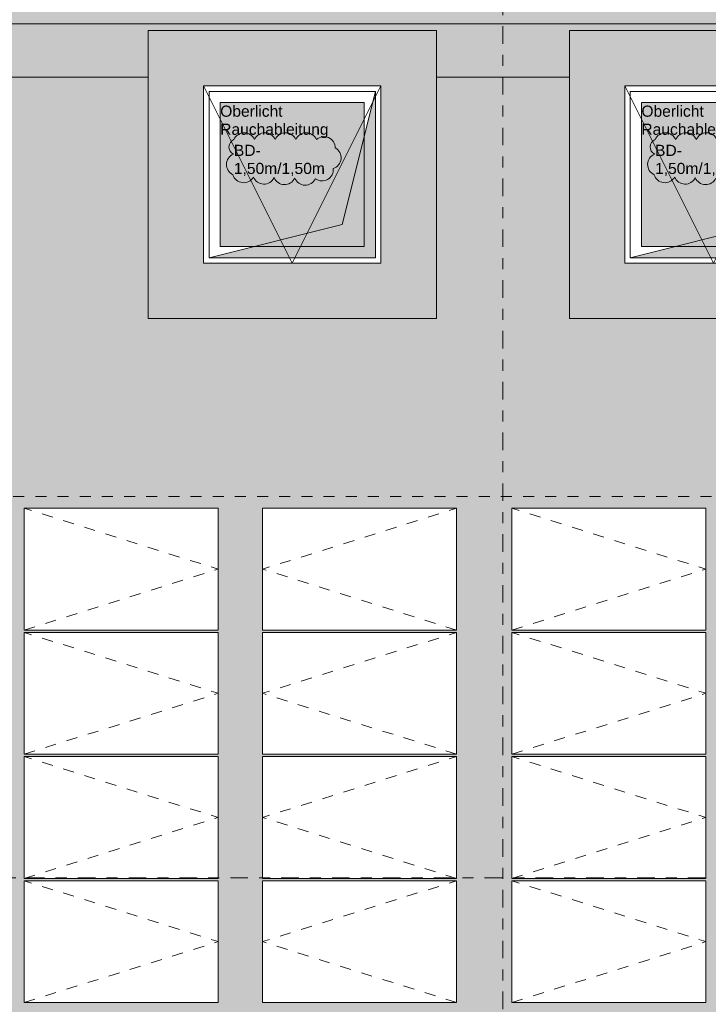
# Model space of a CAD drawing. Header units: metres. Extents: x -180 to 4, y -50 to 6.
# Tile 199 of 256: x -111.38 to -105.17, y -21.09 to -12.2. Entities that reach past the tile are written whole.
import ezdxf

# ---------------------------------------------------------------- set-up
doc = ezdxf.new("R2010")
doc.units = ezdxf.units.M
doc.header["$LTSCALE"] = 0.05
doc.header["$PDMODE"] = 1
doc.header["$PDSIZE"] = -2
for name, pattern in [('Linienart-34', [4.233, 2.116, -2.117]), ('Linienart-53', [5.291531, 3.175, -1.058062, 0.352704, -0.705764]), ('VW-01 Strichlinie kurz', [1.999894, 0.999947, -0.999947])]:
    doc.linetypes.add(name, pattern=pattern)
for name, color, linetype, lineweight, true_color in [('30 -35 Decken- 11 Bodendurchbruch', 7, 'Continuous', 15, 0x599559), ('30 -36 Dächer- 3 Dachbeläge', 7, 'Continuous', 15, 0x9999ff), ('30 -36 Dächer- 3 Dachbeläge Gründach', 250, 'Continuous', 9, 0x333333), ('40 -44 Elektr. Anlagen- 2 Eigenstromversorgungsanlagen', 7, 'Continuous', 5, 0xff6633), ('70 -72 Beschriftung- 1 Beschriftung allgemein', 7, 'Continuous', 9, 0xff6633), ('70 -77 Revision- 2 Wolken', 7, 'Continuous', 18, 0x944cff), ('CW-Unsichtbar', 7, 'Continuous', 9, 0x599559), ('Dachflächen Moblierung', 7, 'Continuous', 9, 0x888888)]:
    doc.layers.add(name, color=color, linetype=linetype, lineweight=lineweight, true_color=true_color)
for name, color, linetype, lineweight in [('40 -43 Lüftungsanlagen - Entrauchung', 7, 'Continuous', 9), ('60- 61 allgemeine Ausstattung- 4 Terrassen', 7, 'Continuous', 9), ('70 -71 Achsen- 1 Gebäudeachsen', 7, 'Linienart-53', 18), ('70 -73 Bauteildarst.- 2 verdeckt 0.15', 7, 'Linienart-34', 15), ('Keine', 7, 'Continuous', 9)]:
    doc.layers.add(name, color=color, linetype=linetype, lineweight=lineweight)
doc.styles.add('Arial', font='arial.ttf')

# ---------------------------------------------------------------- blocks, each defined once
blk = doc.blocks.new('Gruppe-7883')
at = {"color": 255, "lineweight": 9}
blk.add_wipeout([(-107.621, -12.297), (-107.621, -14.897), (-108.9194, -14.897), (-108.9194, -14.397), (-108.121, -14.397), (-108.121, -12.797), (-108.9194, -12.797), (-108.9194, -12.297)], dxfattribs=at).dxf.layer = '30 -36 Dächer- 3 Dachbeläge'
blk.add_wipeout([(-108.9194, -12.297), (-108.9194, -12.797), (-109.721, -12.797), (-109.721, -14.397), (-108.9194, -14.397), (-108.9194, -14.897), (-110.221, -14.897), (-110.221, -12.297)], dxfattribs=at).dxf.layer = '30 -36 Dächer- 3 Dachbeläge'
at = {"layer": '30 -36 Dächer- 3 Dachbeläge', "linetype": 'Continuous', "lineweight": 9}
h = blk.add_hatch(dxfattribs=at)
h.set_pattern_fill('{914A209A-ED12-11EE-87B6-5CE', style=0, pattern_type=2)
h.set_pattern_definition([(-22, (-70.5235, -22.547042), (-0.018555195, 0.04226461), [0.000625, -0.061875]), (14, (-70.515251, -22.569718), (-0.037110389, -0.027832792), [0.000625, -0.030625]), (-3.77456, (-70.574014, -22.58415), (-0.01958604, 0.06597403), [0.00028186, -0.09367194]), (-68, (-70.40392, -22.52024), (0.1926424, 0.0440799), [0.00028125, -0.09346875]), (96, (-70.537934, -22.611983), (-0.036105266, -0.06319548), [0.0005625, -0.0931875]), (132, (-70.5101, -22.58828), (0.040202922, 0.004123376), [0.0003125, -0.0621875]), (-17, (-70.542055, -22.57178), (0.0930531, 0.02892868), [0.000625, -0.061875]), (-145, (-70.5369, -22.566625), (0.06266964, -0.04009224), [0.000625, -0.061875]), (-137, (-70.55133, -22.563533), (0.049444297, -0.02123569), [0.000625, -0.061875])])
h.paths.add_polyline_path([(-110.221, -12.297), (-110.221, -14.897), (-107.621, -14.897), (-107.621, -12.297)])
h.paths.add_polyline_path([(-108.121, -14.397), (-109.721, -14.397), (-109.721, -12.797), (-108.121, -12.797)])
at = {"layer": '30 -36 Dächer- 3 Dachbeläge', "lineweight": 9, "flags": 128}
for points in [[(-110.221, -12.297), (-110.221, -14.897), (-107.621, -14.897), (-107.621, -12.297)], [(-108.121, -14.397), (-109.721, -14.397), (-109.721, -12.797), (-108.121, -12.797)]]:
    blk.add_lwpolyline(points, close=True, dxfattribs=at)
at = {"color": 255, "linetype": 'Continuous', "lineweight": 9}
blk.add_wipeout([(-109.721, -12.797), (-108.121, -12.797), (-108.121, -14.397), (-109.721, -14.397)], dxfattribs=at).dxf.layer = '40 -43 Lüftungsanlagen - Entrauchung'
at = {"layer": '40 -43 Lüftungsanlagen - Entrauchung', "linetype": 'Continuous', "lineweight": 0}
blk.add_hatch(color=254, dxfattribs=at).paths.add_polyline_path([(-109.571, -12.947), (-108.271, -12.947), (-108.271, -14.247), (-109.571, -14.247)])
at = {"layer": '40 -43 Lüftungsanlagen - Entrauchung', "color": 7, "linetype": 'Continuous', "lineweight": 9, "flags": 128}
blk.add_lwpolyline([(-109.721, -12.797), (-108.121, -12.797), (-108.121, -14.397), (-109.721, -14.397)], close=True, dxfattribs=at)
blk.add_lwpolyline([(-109.721, -12.797), (-108.921, -14.397), (-108.121, -12.797)], dxfattribs=at)
at = {"layer": '40 -43 Lüftungsanlagen - Entrauchung', "color": 252, "true_color": 0x888888, "flags": 128}
blk.add_lwpolyline([(-109.571, -12.947), (-108.271, -12.947), (-108.271, -14.247), (-109.571, -14.247)], close=True, dxfattribs=at)
at = {"layer": '70 -73 Bauteildarst.- 2 verdeckt 0.15', "flags": 128}
blk.add_lwpolyline([(-109.671, -12.847), (-108.171, -12.847), (-108.171, -14.347), (-109.671, -14.347)], close=True, dxfattribs=at)
at = {"layer": '70 -72 Beschriftung- 1 Beschriftung allgemein', "insert": (-109.571, -12.9741), "char_height": 0.100689, "attachment_point": 1, "rotation": 359.99467, "line_spacing_factor": 0.970891, "style": 'Arial'}
blk.add_mtext('Oberlicht\\PRauchableitung', dxfattribs=at)
blk = doc.blocks.new('Gruppe-7884')
at = {"color": 255, "lineweight": 9}
blk.add_wipeout([(-103.821, -12.297), (-103.821, -14.897), (-105.1194, -14.897), (-105.1194, -14.397), (-104.321, -14.397), (-104.321, -12.797), (-105.1194, -12.797), (-105.1194, -12.297)], dxfattribs=at).dxf.layer = '30 -36 Dächer- 3 Dachbeläge'
blk.add_wipeout([(-105.1194, -12.297), (-105.1194, -12.797), (-105.921, -12.797), (-105.921, -14.397), (-105.1194, -14.397), (-105.1194, -14.897), (-106.421, -14.897), (-106.421, -12.297)], dxfattribs=at).dxf.layer = '30 -36 Dächer- 3 Dachbeläge'
at = {"layer": '30 -36 Dächer- 3 Dachbeläge', "linetype": 'Continuous', "lineweight": 9}
h = blk.add_hatch(dxfattribs=at)
h.set_pattern_fill('{914A209A-ED12-11EE-87B6-5CE', style=0, pattern_type=2)
h.set_pattern_definition([(-22, (-66.7235, -22.547042), (-0.018555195, 0.04226461), [0.000625, -0.061875]), (14, (-66.715251, -22.569718), (-0.037110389, -0.027832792), [0.000625, -0.030625]), (-3.77456, (-66.774014, -22.58415), (-0.01958604, 0.06597403), [0.00028186, -0.09367194]), (-68, (-66.60392, -22.52024), (0.1926424, 0.0440799), [0.00028125, -0.09346875]), (96, (-66.737934, -22.611983), (-0.036105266, -0.06319548), [0.0005625, -0.0931875]), (132, (-66.7101, -22.58828), (0.040202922, 0.004123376), [0.0003125, -0.0621875]), (-17, (-66.742055, -22.57178), (0.0930531, 0.02892868), [0.000625, -0.061875]), (-145, (-66.7369, -22.566625), (0.06266964, -0.04009224), [0.000625, -0.061875]), (-137, (-66.75133, -22.563533), (0.049444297, -0.02123569), [0.000625, -0.061875])])
h.paths.add_polyline_path([(-106.421, -12.297), (-106.421, -14.897), (-103.821, -14.897), (-103.821, -12.297)])
h.paths.add_polyline_path([(-104.321, -14.397), (-105.921, -14.397), (-105.921, -12.797), (-104.321, -12.797)])
at = {"layer": '30 -36 Dächer- 3 Dachbeläge', "lineweight": 9, "flags": 128}
for points in [[(-106.421, -12.297), (-106.421, -14.897), (-103.821, -14.897), (-103.821, -12.297)], [(-104.321, -14.397), (-105.921, -14.397), (-105.921, -12.797), (-104.321, -12.797)]]:
    blk.add_lwpolyline(points, close=True, dxfattribs=at)
at = {"color": 255, "linetype": 'Continuous', "lineweight": 9}
blk.add_wipeout([(-105.921, -12.797), (-104.321, -12.797), (-104.321, -14.397), (-105.921, -14.397)], dxfattribs=at).dxf.layer = '40 -43 Lüftungsanlagen - Entrauchung'
at = {"layer": '40 -43 Lüftungsanlagen - Entrauchung', "linetype": 'Continuous', "lineweight": 0}
blk.add_hatch(color=254, dxfattribs=at).paths.add_polyline_path([(-105.771, -12.947), (-104.471, -12.947), (-104.471, -14.247), (-105.771, -14.247)])
at = {"layer": '40 -43 Lüftungsanlagen - Entrauchung', "color": 7, "linetype": 'Continuous', "lineweight": 9, "flags": 128}
blk.add_lwpolyline([(-105.921, -12.797), (-104.321, -12.797), (-104.321, -14.397), (-105.921, -14.397)], close=True, dxfattribs=at)
blk.add_lwpolyline([(-105.921, -12.797), (-105.121, -14.397), (-104.321, -12.797)], dxfattribs=at)
at = {"layer": '40 -43 Lüftungsanlagen - Entrauchung', "color": 252, "true_color": 0x888888, "flags": 128}
blk.add_lwpolyline([(-105.771, -12.947), (-104.471, -12.947), (-104.471, -14.247), (-105.771, -14.247)], close=True, dxfattribs=at)
at = {"layer": '70 -73 Bauteildarst.- 2 verdeckt 0.15', "flags": 128}
blk.add_lwpolyline([(-105.871, -12.847), (-104.371, -12.847), (-104.371, -14.347), (-105.871, -14.347)], close=True, dxfattribs=at)
at = {"layer": '70 -72 Beschriftung- 1 Beschriftung allgemein', "insert": (-105.771, -12.9741), "char_height": 0.100689, "attachment_point": 1, "rotation": 359.99467, "line_spacing_factor": 0.970891, "style": 'Arial'}
blk.add_mtext('Oberlicht\\PRauchableitung', dxfattribs=at)
blk = doc.blocks.new('Gruppe-8054')
at = {"color": 255, "linetype": 'Continuous', "lineweight": 9, "transparency": 33554687}
blk.add_wipeout([(-111.3388, -19.9722), (-109.5888, -19.9722), (-109.5888, -21.0722), (-111.3388, -21.0722)], dxfattribs=at).dxf.layer = '40 -44 Elektr. Anlagen- 2 Eigenstromversorgungsanlagen'
at = {"layer": '40 -44 Elektr. Anlagen- 2 Eigenstromversorgungsanlagen', "color": 7, "linetype": 'Continuous', "lineweight": 9, "transparency": 33554687, "flags": 128}
blk.add_lwpolyline([(-111.3388, -19.9722), (-109.5888, -19.9722), (-109.5888, -21.0722), (-111.3388, -21.0722)], close=True, dxfattribs=at)
at = {"layer": 'Dachflächen Moblierung', "color": 8, "linetype": 'VW-01 Strichlinie kurz', "lineweight": 5, "flags": 128}
blk.add_lwpolyline([(-111.3388, -21.0722), (-109.5888, -20.5222), (-111.3388, -19.9722)], dxfattribs=at)
blk = doc.blocks.new('Gruppe-8055')
at = {"color": 255, "linetype": 'Continuous', "lineweight": 9, "transparency": 33554687}
blk.add_wipeout([(-111.3388, -18.8512), (-109.5888, -18.8512), (-109.5888, -19.9512), (-111.3388, -19.9512)], dxfattribs=at).dxf.layer = '40 -44 Elektr. Anlagen- 2 Eigenstromversorgungsanlagen'
at = {"layer": '40 -44 Elektr. Anlagen- 2 Eigenstromversorgungsanlagen', "color": 7, "linetype": 'Continuous', "lineweight": 9, "transparency": 33554687, "flags": 128}
blk.add_lwpolyline([(-111.3388, -18.8512), (-109.5888, -18.8512), (-109.5888, -19.9512), (-111.3388, -19.9512)], close=True, dxfattribs=at)
at = {"layer": 'Dachflächen Moblierung', "color": 8, "linetype": 'VW-01 Strichlinie kurz', "lineweight": 5, "flags": 128}
blk.add_lwpolyline([(-111.3388, -19.9512), (-109.5888, -19.4012), (-111.3388, -18.8512)], dxfattribs=at)
blk = doc.blocks.new('Gruppe-8056')
at = {"color": 255, "linetype": 'Continuous', "lineweight": 9, "transparency": 33554687}
blk.add_wipeout([(-111.3388, -17.7302), (-109.5888, -17.7302), (-109.5888, -18.8302), (-111.3388, -18.8302)], dxfattribs=at).dxf.layer = '40 -44 Elektr. Anlagen- 2 Eigenstromversorgungsanlagen'
at = {"layer": '40 -44 Elektr. Anlagen- 2 Eigenstromversorgungsanlagen', "color": 7, "linetype": 'Continuous', "lineweight": 9, "transparency": 33554687, "flags": 128}
blk.add_lwpolyline([(-111.3388, -17.7302), (-109.5888, -17.7302), (-109.5888, -18.8302), (-111.3388, -18.8302)], close=True, dxfattribs=at)
at = {"layer": 'Dachflächen Moblierung', "color": 8, "linetype": 'VW-01 Strichlinie kurz', "lineweight": 5, "flags": 128}
blk.add_lwpolyline([(-111.3388, -18.8302), (-109.5888, -18.2802), (-111.3388, -17.7302)], dxfattribs=at)
blk = doc.blocks.new('Gruppe-8057')
at = {"color": 255, "linetype": 'Continuous', "lineweight": 9, "transparency": 33554687}
blk.add_wipeout([(-111.3388, -16.6092), (-109.5888, -16.6092), (-109.5888, -17.7092), (-111.3388, -17.7092)], dxfattribs=at).dxf.layer = '40 -44 Elektr. Anlagen- 2 Eigenstromversorgungsanlagen'
at = {"layer": '40 -44 Elektr. Anlagen- 2 Eigenstromversorgungsanlagen', "color": 7, "linetype": 'Continuous', "lineweight": 9, "transparency": 33554687, "flags": 128}
blk.add_lwpolyline([(-111.3388, -16.6092), (-109.5888, -16.6092), (-109.5888, -17.7092), (-111.3388, -17.7092)], close=True, dxfattribs=at)
at = {"layer": 'Dachflächen Moblierung', "color": 8, "linetype": 'VW-01 Strichlinie kurz', "lineweight": 5, "flags": 128}
blk.add_lwpolyline([(-111.3388, -17.7092), (-109.5888, -17.1592), (-111.3388, -16.6092)], dxfattribs=at)
blk = doc.blocks.new('Gruppe-8063')
at = {"color": 255, "linetype": 'Continuous', "lineweight": 9, "transparency": 33554687}
blk.add_wipeout([(-109.1888, -19.9722), (-107.4388, -19.9722), (-107.4388, -21.0722), (-109.1888, -21.0722)], dxfattribs=at).dxf.layer = '40 -44 Elektr. Anlagen- 2 Eigenstromversorgungsanlagen'
at = {"layer": '40 -44 Elektr. Anlagen- 2 Eigenstromversorgungsanlagen', "color": 7, "linetype": 'Continuous', "lineweight": 9, "transparency": 33554687, "flags": 128}
blk.add_lwpolyline([(-109.1888, -19.9722), (-107.4388, -19.9722), (-107.4388, -21.0722), (-109.1888, -21.0722)], close=True, dxfattribs=at)
at = {"layer": 'Dachflächen Moblierung', "color": 8, "linetype": 'VW-01 Strichlinie kurz', "lineweight": 5, "flags": 128}
blk.add_lwpolyline([(-107.4388, -21.0722), (-109.1888, -20.5222), (-107.4388, -19.9722)], dxfattribs=at)
blk = doc.blocks.new('Gruppe-8064')
at = {"color": 255, "linetype": 'Continuous', "lineweight": 9, "transparency": 33554687}
blk.add_wipeout([(-109.1888, -18.8512), (-107.4388, -18.8512), (-107.4388, -19.9512), (-109.1888, -19.9512)], dxfattribs=at).dxf.layer = '40 -44 Elektr. Anlagen- 2 Eigenstromversorgungsanlagen'
at = {"layer": '40 -44 Elektr. Anlagen- 2 Eigenstromversorgungsanlagen', "color": 7, "linetype": 'Continuous', "lineweight": 9, "transparency": 33554687, "flags": 128}
blk.add_lwpolyline([(-109.1888, -18.8512), (-107.4388, -18.8512), (-107.4388, -19.9512), (-109.1888, -19.9512)], close=True, dxfattribs=at)
at = {"layer": 'Dachflächen Moblierung', "color": 8, "linetype": 'VW-01 Strichlinie kurz', "lineweight": 5, "flags": 128}
blk.add_lwpolyline([(-107.4388, -19.9512), (-109.1888, -19.4012), (-107.4388, -18.8512)], dxfattribs=at)
blk = doc.blocks.new('Gruppe-8065')
at = {"color": 255, "linetype": 'Continuous', "lineweight": 9, "transparency": 33554687}
blk.add_wipeout([(-109.1888, -17.7302), (-107.4388, -17.7302), (-107.4388, -18.8302), (-109.1888, -18.8302)], dxfattribs=at).dxf.layer = '40 -44 Elektr. Anlagen- 2 Eigenstromversorgungsanlagen'
at = {"layer": '40 -44 Elektr. Anlagen- 2 Eigenstromversorgungsanlagen', "color": 7, "linetype": 'Continuous', "lineweight": 9, "transparency": 33554687, "flags": 128}
blk.add_lwpolyline([(-109.1888, -17.7302), (-107.4388, -17.7302), (-107.4388, -18.8302), (-109.1888, -18.8302)], close=True, dxfattribs=at)
at = {"layer": 'Dachflächen Moblierung', "color": 8, "linetype": 'VW-01 Strichlinie kurz', "lineweight": 5, "flags": 128}
blk.add_lwpolyline([(-107.4388, -18.8302), (-109.1888, -18.2802), (-107.4388, -17.7302)], dxfattribs=at)
blk = doc.blocks.new('Gruppe-8066')
at = {"color": 255, "linetype": 'Continuous', "lineweight": 9, "transparency": 33554687}
blk.add_wipeout([(-109.1888, -16.6092), (-107.4388, -16.6092), (-107.4388, -17.7092), (-109.1888, -17.7092)], dxfattribs=at).dxf.layer = '40 -44 Elektr. Anlagen- 2 Eigenstromversorgungsanlagen'
at = {"layer": '40 -44 Elektr. Anlagen- 2 Eigenstromversorgungsanlagen', "color": 7, "linetype": 'Continuous', "lineweight": 9, "transparency": 33554687, "flags": 128}
blk.add_lwpolyline([(-109.1888, -16.6092), (-107.4388, -16.6092), (-107.4388, -17.7092), (-109.1888, -17.7092)], close=True, dxfattribs=at)
at = {"layer": 'Dachflächen Moblierung', "color": 8, "linetype": 'VW-01 Strichlinie kurz', "lineweight": 5, "flags": 128}
blk.add_lwpolyline([(-107.4388, -17.7092), (-109.1888, -17.1592), (-107.4388, -16.6092)], dxfattribs=at)
blk = doc.blocks.new('Gruppe-8072')
at = {"color": 255, "linetype": 'Continuous', "lineweight": 9, "transparency": 33554687}
blk.add_wipeout([(-106.9388, -19.9722), (-105.1888, -19.9722), (-105.1888, -21.0722), (-106.9388, -21.0722)], dxfattribs=at).dxf.layer = '40 -44 Elektr. Anlagen- 2 Eigenstromversorgungsanlagen'
at = {"layer": '40 -44 Elektr. Anlagen- 2 Eigenstromversorgungsanlagen', "color": 7, "linetype": 'Continuous', "lineweight": 9, "transparency": 33554687, "flags": 128}
blk.add_lwpolyline([(-106.9388, -19.9722), (-105.1888, -19.9722), (-105.1888, -21.0722), (-106.9388, -21.0722)], close=True, dxfattribs=at)
at = {"layer": 'Dachflächen Moblierung', "color": 8, "linetype": 'VW-01 Strichlinie kurz', "lineweight": 5, "flags": 128}
blk.add_lwpolyline([(-106.9388, -21.0722), (-105.1888, -20.5222), (-106.9388, -19.9722)], dxfattribs=at)
blk = doc.blocks.new('Gruppe-8073')
at = {"color": 255, "linetype": 'Continuous', "lineweight": 9, "transparency": 33554687}
blk.add_wipeout([(-106.9388, -18.8512), (-105.1888, -18.8512), (-105.1888, -19.9512), (-106.9388, -19.9512)], dxfattribs=at).dxf.layer = '40 -44 Elektr. Anlagen- 2 Eigenstromversorgungsanlagen'
at = {"layer": '40 -44 Elektr. Anlagen- 2 Eigenstromversorgungsanlagen', "color": 7, "linetype": 'Continuous', "lineweight": 9, "transparency": 33554687, "flags": 128}
blk.add_lwpolyline([(-106.9388, -18.8512), (-105.1888, -18.8512), (-105.1888, -19.9512), (-106.9388, -19.9512)], close=True, dxfattribs=at)
at = {"layer": 'Dachflächen Moblierung', "color": 8, "linetype": 'VW-01 Strichlinie kurz', "lineweight": 5, "flags": 128}
blk.add_lwpolyline([(-106.9388, -19.9512), (-105.1888, -19.4012), (-106.9388, -18.8512)], dxfattribs=at)
blk = doc.blocks.new('Gruppe-8074')
at = {"color": 255, "linetype": 'Continuous', "lineweight": 9, "transparency": 33554687}
blk.add_wipeout([(-106.9388, -17.7302), (-105.1888, -17.7302), (-105.1888, -18.8302), (-106.9388, -18.8302)], dxfattribs=at).dxf.layer = '40 -44 Elektr. Anlagen- 2 Eigenstromversorgungsanlagen'
at = {"layer": '40 -44 Elektr. Anlagen- 2 Eigenstromversorgungsanlagen', "color": 7, "linetype": 'Continuous', "lineweight": 9, "transparency": 33554687, "flags": 128}
blk.add_lwpolyline([(-106.9388, -17.7302), (-105.1888, -17.7302), (-105.1888, -18.8302), (-106.9388, -18.8302)], close=True, dxfattribs=at)
at = {"layer": 'Dachflächen Moblierung', "color": 8, "linetype": 'VW-01 Strichlinie kurz', "lineweight": 5, "flags": 128}
blk.add_lwpolyline([(-106.9388, -18.8302), (-105.1888, -18.2802), (-106.9388, -17.7302)], dxfattribs=at)
blk = doc.blocks.new('Gruppe-8075')
at = {"color": 255, "linetype": 'Continuous', "lineweight": 9, "transparency": 33554687}
blk.add_wipeout([(-106.9388, -16.6092), (-105.1888, -16.6092), (-105.1888, -17.7092), (-106.9388, -17.7092)], dxfattribs=at).dxf.layer = '40 -44 Elektr. Anlagen- 2 Eigenstromversorgungsanlagen'
at = {"layer": '40 -44 Elektr. Anlagen- 2 Eigenstromversorgungsanlagen', "color": 7, "linetype": 'Continuous', "lineweight": 9, "transparency": 33554687, "flags": 128}
blk.add_lwpolyline([(-106.9388, -16.6092), (-105.1888, -16.6092), (-105.1888, -17.7092), (-106.9388, -17.7092)], close=True, dxfattribs=at)
at = {"layer": 'Dachflächen Moblierung', "color": 8, "linetype": 'VW-01 Strichlinie kurz', "lineweight": 5, "flags": 128}
blk.add_lwpolyline([(-106.9388, -17.7092), (-105.1888, -17.1592), (-106.9388, -16.6092)], dxfattribs=at)
blk = doc.blocks.new('Gruppe-8261')
at = {"layer": '70 -72 Beschriftung- 1 Beschriftung allgemein', "color": 7, "transparency": 33554687}
for name in ['Gruppe-8054', 'Gruppe-8063', 'Gruppe-8072']:
    blk.add_blockref(name, (0, 0), dxfattribs=at)
for name in ['Gruppe-8055', 'Gruppe-8064', 'Gruppe-8073']:
    blk.add_blockref(name, (0, 0), dxfattribs=at)
for name in ['Gruppe-8056', 'Gruppe-8065', 'Gruppe-8074']:
    blk.add_blockref(name, (0, 0), dxfattribs=at)
for name in ['Gruppe-8057', 'Gruppe-8066', 'Gruppe-8075']:
    blk.add_blockref(name, (0, 0), dxfattribs=at)
blk = doc.blocks.new('Gruppe-8827')
at = {"layer": '30 -35 Decken- 11 Bodendurchbruch', "linetype": 'Continuous', "lineweight": 0}
blk.add_hatch(color=85, dxfattribs=at).paths.add_polyline_path([(-0.75, -0.75), (0.75, -0.75), (0.75, 0.75), (0.45, -0.45)])
at = {"layer": '30 -35 Decken- 11 Bodendurchbruch', "flags": 128}
blk.add_lwpolyline([(-0.75, -0.75), (0.75, -0.75), (0.75, 0.75), (0.45, -0.45)], close=True, dxfattribs=at)
blk = doc.blocks.new('Gruppe-8828')
at = {"layer": '30 -35 Decken- 11 Bodendurchbruch', "flags": 128}
blk.add_lwpolyline([(-0.75, -0.75), (-0.75, 0.75), (0.75, 0.75), (0.45, -0.45)], close=True, dxfattribs=at)
blk = doc.blocks.new('Gruppe-8829')
at = {"layer": '30 -35 Decken- 11 Bodendurchbruch', "insert": (-0.5266, -0.0133), "char_height": 0.100689, "attachment_point": 7, "line_spacing_factor": 0.970891, "style": 'Arial'}
blk.add_mtext('BD- \\P1,50m/1,50m', dxfattribs=at)
blk = doc.blocks.new('Gruppe-8830')
at = {"layer": '30 -35 Decken- 11 Bodendurchbruch'}
for name in ['Gruppe-8827', 'Gruppe-8828']:
    blk.add_blockref(name, (0, 0), dxfattribs=at)
at = {"layer": '30 -35 Decken- 11 Bodendurchbruch', "color": 7, "transparency": 33554687}
blk.add_blockref('Gruppe-8829', (0, 0), dxfattribs=at)
blk = doc.blocks.new('Schlitze Durchbr (2D)-20')
at = {"layer": 'CW-Unsichtbar', "linetype": 'Continuous', "lineweight": 5, "transparency": 33554687}
for p in [(-0.75, 0), (0.75, 0)]:
    blk.add_point(p, dxfattribs=at)
at = {"layer": '30 -35 Decken- 11 Bodendurchbruch', "color": 7, "transparency": 33554687}
blk.add_blockref('Gruppe-8830', (0, 0), dxfattribs=at)
at = {"layer": '30 -35 Decken- 11 Bodendurchbruch', "color": 0, "flags": 1}
for tag in ['prm0_value', 'prm1_value', 'prm2_value', 'prm3_value', 'prm4_value', 'prm5_value', 'prm6_value', 'prm7_value', 'IFC_UUID', 'instanceID', 'prm0_name', 'prm0_type', 'prm1_name', 'prm1_type', 'prm2_name', 'prm2_type', 'prm3_name', 'prm3_type', 'prm4_name', 'prm4_type', 'prm5_name', 'prm5_type', 'prm6_name', 'prm6_type', 'prm7_name', 'prm7_type']:
    blk.add_attdef(tag, (-109.671, -14.347), '', height=0.00018, dxfattribs=at)
blk = doc.blocks.new('Gruppe-8831')
at = {"layer": '30 -35 Decken- 11 Bodendurchbruch', "linetype": 'Continuous', "lineweight": 0}
blk.add_hatch(color=85, dxfattribs=at).paths.add_polyline_path([(-0.75, -0.75), (0.75, -0.75), (0.75, 0.75), (0.45, -0.45)])
at = {"layer": '30 -35 Decken- 11 Bodendurchbruch', "flags": 128}
blk.add_lwpolyline([(-0.75, -0.75), (0.75, -0.75), (0.75, 0.75), (0.45, -0.45)], close=True, dxfattribs=at)
blk = doc.blocks.new('Gruppe-8832')
at = {"layer": '30 -35 Decken- 11 Bodendurchbruch', "flags": 128}
blk.add_lwpolyline([(-0.75, -0.75), (-0.75, 0.75), (0.75, 0.75), (0.45, -0.45)], close=True, dxfattribs=at)
blk = doc.blocks.new('Gruppe-8833')
at = {"layer": '30 -35 Decken- 11 Bodendurchbruch', "insert": (-0.5266, -0.0133), "char_height": 0.100689, "attachment_point": 7, "line_spacing_factor": 0.970891, "style": 'Arial'}
blk.add_mtext('BD- \\P1,50m/1,50m', dxfattribs=at)
blk = doc.blocks.new('Gruppe-8834')
at = {"layer": '30 -35 Decken- 11 Bodendurchbruch'}
for name in ['Gruppe-8831', 'Gruppe-8832']:
    blk.add_blockref(name, (0, 0), dxfattribs=at)
at = {"layer": '30 -35 Decken- 11 Bodendurchbruch', "color": 7, "transparency": 33554687}
blk.add_blockref('Gruppe-8833', (0, 0), dxfattribs=at)
blk = doc.blocks.new('Schlitze Durchbr (2D)-21')
at = {"layer": 'CW-Unsichtbar', "linetype": 'Continuous', "lineweight": 5, "transparency": 33554687}
for p in [(-0.75, 0), (0.75, 0)]:
    blk.add_point(p, dxfattribs=at)
at = {"layer": '30 -35 Decken- 11 Bodendurchbruch', "color": 7, "transparency": 33554687}
blk.add_blockref('Gruppe-8834', (0, 0), dxfattribs=at)
at = {"layer": '30 -35 Decken- 11 Bodendurchbruch', "color": 0, "flags": 1}
for tag in ['prm0_value', 'prm1_value', 'prm2_value', 'prm3_value', 'prm4_value', 'prm5_value', 'prm6_value', 'prm7_value', 'IFC_UUID', 'instanceID', 'prm0_name', 'prm0_type', 'prm1_name', 'prm1_type', 'prm2_name', 'prm2_type', 'prm3_name', 'prm3_type', 'prm4_name', 'prm4_type', 'prm5_name', 'prm5_type', 'prm6_name', 'prm6_type', 'prm7_name', 'prm7_type']:
    blk.add_attdef(tag, (-105.871, -14.347), '', height=0.00018, dxfattribs=at)
blk = doc.blocks.new('Änderungswolke-26')
at = {"layer": '70 -77 Revision- 2 Wolken', "transparency": 33554687, "flags": 128}
blk.add_lwpolyline([(-1.25, 0.3775, -0.298217), (-1.1569, 0.4385, -0.298217), (-1.0638, 0.3775, -0.298217), (-0.9706, 0.4385, -0.298217), (-0.8775, 0.3775, -0.298217), (-0.7844, 0.4385, -0.298217), (-0.6913, 0.3775, -0.298217), (-0.5982, 0.4385, -0.298217), (-0.5051, 0.3775, -0.298217), (-0.3952, 0.3956, -0.298217), (-0.3347, 0.3022, -0.298217), (-0.2834, 0.2035, -0.298217), (-0.3534, 0.1169, -0.298217), (-0.4041, 0.0178, -0.298217), (-0.5151, 0.0246, -0.298217), (-0.6098, -0.0339, -0.298217), (-0.7013, 0.0294, -0.298217), (-0.796, -0.0291, -0.298217), (-0.8875, 0.0342, -0.298217), (-0.9822, -0.0243, -0.298217), (-1.0737, 0.039, -0.298217), (-1.1732, -0.0107, -0.298217), (-1.2586, 0.0606, -0.298217), (-1.317, 0.1554, -0.298217), (-1.2536, 0.2468, -0.298217), (-1.2946, 0.3133, -0.298217), (-1.25, 0.3775)], format="xyb", close=True, dxfattribs=at)
blk = doc.blocks.new('Änderungswolke-27')
at = {"layer": '70 -77 Revision- 2 Wolken', "transparency": 33554687, "flags": 128}
blk.add_lwpolyline([(-1.25, 0.3775, -0.298217), (-1.1569, 0.4385, -0.298217), (-1.0638, 0.3775, -0.298217), (-0.9706, 0.4385, -0.298217), (-0.8775, 0.3775, -0.298217), (-0.7844, 0.4385, -0.298217), (-0.6913, 0.3775, -0.298217), (-0.5982, 0.4385, -0.298217), (-0.5051, 0.3775, -0.298217), (-0.3952, 0.3956, -0.298217), (-0.3347, 0.3022, -0.298217), (-0.2834, 0.2035, -0.298217), (-0.3534, 0.1169, -0.298217), (-0.4041, 0.0178, -0.298217), (-0.5151, 0.0246, -0.298217), (-0.6098, -0.0339, -0.298217), (-0.7013, 0.0294, -0.298217), (-0.796, -0.0291, -0.298217), (-0.8875, 0.0342, -0.298217), (-0.9822, -0.0243, -0.298217), (-1.0737, 0.039, -0.298217), (-1.1732, -0.0107, -0.298217), (-1.2586, 0.0606, -0.298217), (-1.317, 0.1554, -0.298217), (-1.2536, 0.2468, -0.298217), (-1.2946, 0.3133, -0.298217), (-1.25, 0.3775)], format="xyb", close=True, dxfattribs=at)
blk = doc.blocks.new('Gruppe-8878')
at = {"layer": '30 -36 Dächer- 3 Dachbeläge Gründach', "linetype": 'Continuous', "lineweight": 0, "true_color": 0xe7eedf, "transparency": 33554687}
blk.add_hatch(color=254, dxfattribs=at).paths.add_polyline_path([(-100.01799996, -31.79404198), (-100.01799996, -31.61704198), (-100.31099996, -31.61704198), (-100.31099996, -12.39704198), (-159.47099996, -12.39704198), (-159.47099996, -39.25704198), (-99.61099996, -39.25704198), (-99.61099996, -31.79404198)])
at = {"layer": '30 -36 Dächer- 3 Dachbeläge Gründach', "flags": 128}
blk.add_lwpolyline([(-100.01799996, -31.79404198), (-100.01799996, -31.61704198), (-100.31099996, -31.61704198), (-100.31099996, -12.39704198), (-159.47099996, -12.39704198), (-159.47099996, -39.25704198), (-99.61099996, -39.25704198), (-99.61099996, -31.79404198)], close=True, dxfattribs=at)
at = {"color": 255, "linetype": 'Continuous', "lineweight": 9, "transparency": 33554687}
blk.add_wipeout([(-99.13099996, -31.79404198), (-99.13099996, -39.73704198), (-129.83124836, -39.73704198), (-129.83124836, -39.25704198), (-100.31099996, -39.25704198), (-100.31099996, -12.71704198), (-129.83124836, -12.71704198), (-129.83124836, -12.23704198), (-100.01799996, -12.23704198), (-100.01799996, -31.12704198), (-99.83999996, -31.12704198), (-99.83999996, -31.61604198), (-99.35099996, -31.61604198), (-99.35099996, -31.79404198)], dxfattribs=at).dxf.layer = '30 -36 Dächer- 3 Dachbeläge'
at = {"layer": '30 -36 Dächer- 3 Dachbeläge', "linetype": 'Continuous', "lineweight": 9, "transparency": 33554687}
h = blk.add_hatch(dxfattribs=at)
h.set_pattern_fill('{914A209A-ED12-11EE-87B6-5CE', style=0, pattern_type=2)
h.set_pattern_definition([(-22, (-91.4235, -34.937042), (-0.018555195, 0.04226461), [0.000625, -0.061875]), (14, (-91.415251, -34.959718), (-0.0371103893, -0.0278327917), [0.000625, -0.030625]), (-3.77456, (-91.474014, -34.97415), (-0.01958604, 0.065974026), [0.00028186, -0.093671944]), (-68, (-91.30392, -34.91024), (0.1926424, 0.04407994), [0.00028125, -0.09346875]), (96, (-91.437934, -35.001983), (-0.036105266, -0.06319548), [0.0005625, -0.0931875]), (132, (-91.4101, -34.97828), (0.040202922, 0.004123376), [0.0003125, -0.0621875]), (-17, (-91.442055, -34.96178), (0.0930531, 0.028928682), [0.000625, -0.061875]), (-145, (-91.4369, -34.956625), (0.06266964, -0.040092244), [0.000625, -0.061875]), (-137, (-91.45133, -34.953533), (0.049444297, -0.02123569), [0.000625, -0.061875])])
h.paths.add_polyline_path([(-100.01799996, -31.12704198), (-99.83999996, -31.12704198), (-99.83999996, -31.61604198), (-99.35099996, -31.61604198), (-99.35099996, -31.79404198), (-99.13099996, -31.79404198), (-99.13099996, -39.73704198), (-160.51099996, -39.73704198), (-160.51099996, -31.61704198), (-159.93099996, -31.61704198), (-159.93099996, -12.23704198), (-100.01799996, -12.23704198)])
h.paths.add_polyline_path([(-159.47099996, -39.25704198), (-100.31099996, -39.25704198), (-100.31099996, -12.71704198), (-159.47099996, -12.71704198)])
at = {"layer": '30 -36 Dächer- 3 Dachbeläge', "color": 161, "linetype": 'Continuous', "lineweight": 9, "true_color": 0x9999ff, "transparency": 33554687, "flags": 128}
for points in [[(-100.01799996, -31.12704198), (-99.83999996, -31.12704198), (-99.83999996, -31.61604198), (-99.35099996, -31.61604198), (-99.35099996, -31.79404198), (-99.13099996, -31.79404198), (-99.13099996, -39.73704198), (-160.51099996, -39.73704198), (-160.51099996, -31.61704198), (-159.93099996, -31.61704198), (-159.93099996, -12.23704198), (-100.01799996, -12.23704198)], [(-159.47099996, -39.25704198), (-100.31099996, -39.25704198), (-100.31099996, -12.71704198), (-159.47099996, -12.71704198)]]:
    blk.add_lwpolyline(points, close=True, dxfattribs=at)
at = {"layer": '60- 61 allgemeine Ausstattung- 4 Terrassen', "color": 7}
for name in ['Gruppe-7883', 'Gruppe-7884', 'Gruppe-8261']:
    blk.add_blockref(name, (0, 0), dxfattribs=at)
at = {"layer": '30 -36 Dächer- 3 Dachbeläge', "linetype": 'Continuous', "lineweight": 0}
blk.add_hatch(color=254, dxfattribs=at).paths.add_polyline_path([(-100.01799996, -12.23704198), (-100.01799996, -12.11704198), (-160.12099996, -12.11704198), (-160.12099996, -31.45204198), (-161.04799996, -31.45204198), (-161.04799996, -31.61704198), (-160.09099996, -31.61704198), (-160.09099996, -39.25704198), (-159.93099996, -39.25704198), (-159.93099996, -12.23704198)])
at = {"layer": '30 -36 Dächer- 3 Dachbeläge', "flags": 128}
blk.add_lwpolyline([(-100.01799996, -12.23704198), (-100.01799996, -12.11704198), (-160.12099996, -12.11704198), (-160.12099996, -31.45204198), (-161.04799996, -31.45204198), (-161.04799996, -31.61704198), (-160.09099996, -31.61704198), (-160.09099996, -39.25704198), (-159.93099996, -39.25704198), (-159.93099996, -12.23704198)], close=True, dxfattribs=at)
at = {"layer": '40 -44 Elektr. Anlagen- 2 Eigenstromversorgungsanlagen', "color": 7, "linetype": 'VW-01 Strichlinie kurz', "lineweight": 9, "flags": 128}
blk.add_lwpolyline([(-157.2387741, -16.50250689), (-102.9687741, -16.50250689), (-102.9687741, -37.68750689), (-157.2387741, -37.68750689)], close=True, dxfattribs=at)
at = {"layer": '30 -35 Decken- 11 Bodendurchbruch'}
for name, p in [('Schlitze Durchbr (2D)-20', (-108.92099996, -13.59704198)), ('Schlitze Durchbr (2D)-21', (-105.12099996, -13.59704198))]:
    blk.add_blockref(name, p, dxfattribs=at)
at = {"layer": '70 -77 Revision- 2 Wolken'}
for name, p in [('Änderungswolke-26', (-108.19757575, -13.65855573)), ('Änderungswolke-27', (-104.39757575, -13.65855573))]:
    blk.add_blockref(name, p, dxfattribs=at)
blk = doc.blocks.new('_OG3_2D (2D)')
at = {"layer": '70 -72 Beschriftung- 1 Beschriftung allgemein', "color": 7}
blk.add_blockref('Gruppe-8878', (0, 0), dxfattribs=at)
blk = doc.blocks.new('_Achsen (3D)')
at = {"layer": '70 -71 Achsen- 1 Gebäudeachsen', "transparency": 33554687}
for p, q in [((-107.021, 3.8), (-107.021, -46.172)), ((-179.668, -19.947), (3.826, -19.947))]:
    blk.add_line(p, q, dxfattribs=at)

msp = doc.modelspace()

# ---------------------------------------------------------------- block references
at = {"layer": 'Keine', "color": 1}
msp.add_blockref('_OG3_2D (2D)', (0, 0), dxfattribs=at)

# ---------------------------------------------------------------- next in the draw order: block references
msp.add_blockref('_Achsen (3D)', (0, 0), dxfattribs=at)

doc.saveas('drawing.dxf')
